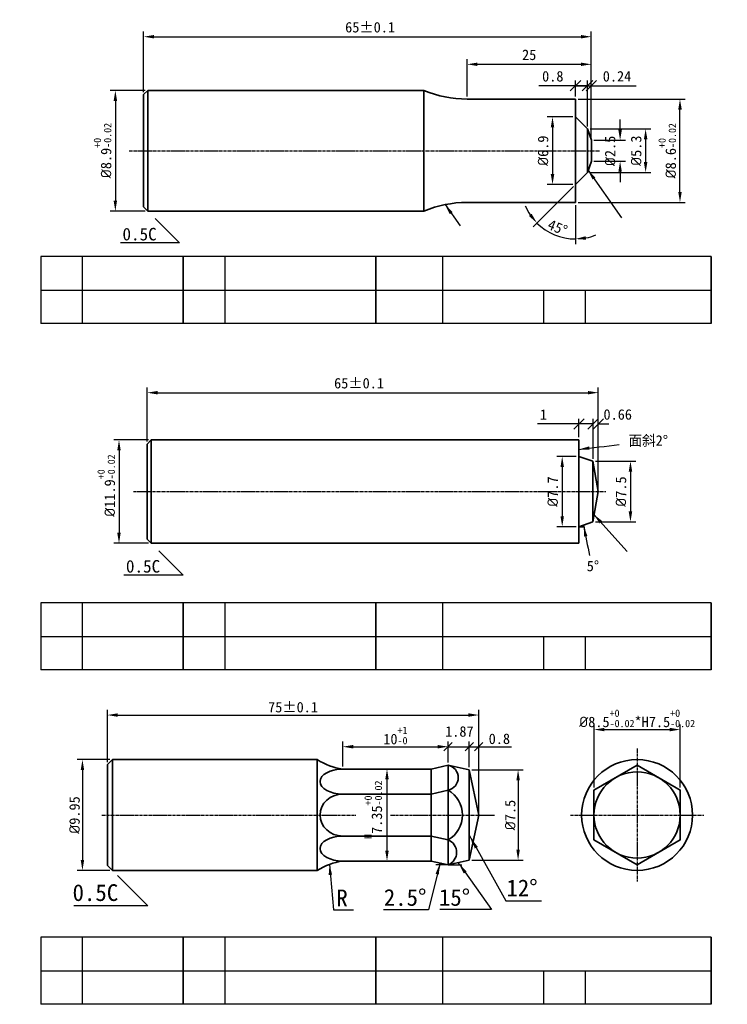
# Model space of a CAD drawing. Header units: millimetres. Extents: x 803 to 2752, y -982 to 289.
# Tile 4 of 22: x 803 to 972, y -611 to -375. Entities that reach past the tile are written whole.
import ezdxf

# ---------------------------------------------------------------- set-up
doc = ezdxf.new("R2010")
doc.units = ezdxf.units.MM
doc.linetypes.add('CENTER2', pattern=[1.125, 0.75, -0.125, 0.125, -0.125])
for name, color, linetype, lineweight in [('Layer1', 7, 'Continuous', 35), ('中心线', 1, 'CENTER2', 25), ('标注线', 3, 'Continuous', 30), ('粗实线', 7, 'Continuous', 35)]:
    doc.layers.add(name, color=color, linetype=linetype, lineweight=lineweight)
doc.dimstyles.new('ISO-25', dxfattribs={"dimtxt": 2.5, "dimasz": 2.5, "dimexe": 1.25, "dimexo": 0.625, "dimtad": 1, "dimdsep": 46, "dimtxsty": 'Standard', "dimcen": 2.5, "dimadec": 0, "dimazin": 0, "dimtfac": 1, "dimtmove": 0, "dimatfit": 3, "dimfxl": 1, "dimarcsym": 0})
doc.dimstyles.new('ISO-25$0', dxfattribs={"dimtxt": 2.5, "dimasz": 2.5, "dimexe": 1.25, "dimexo": 0.625, "dimgap": 1, "dimtad": 1, "dimtoh": 1, "dimtxsty": 'Standard', "dimcen": 2.5, "dimadec": 0, "dimazin": 0, "dimtfac": 1, "dimtofl": 0, "dimtmove": 0, "dimatfit": 3, "dimfxl": 1, "dimarcsym": 0})
doc.dimstyles.new('yang', dxfattribs={"dimtxt": 2.5, "dimasz": 2.5, "dimexe": 1.25, "dimexo": 0.625, "dimtad": 1, "dimdsep": 46, "dimtxsty": 'Standard', "dimcen": 13, "dimadec": 0, "dimazin": 0, "dimtfac": 1, "dimtmove": 0, "dimatfit": 3, "dimfxl": 1.2, "dimarcsym": 0})

# ---------------------------------------------------------------- blocks, each defined once
blk = doc.blocks.new('*D270')
at = {"layer": 'Defpoints', "color": 0, "transparency": 16777216}
for p in [(834.42, -475.76), (826.71, -500.44), (834.42, -500.44)]:
    blk.add_point(p, dxfattribs=at)
at = {"layer": '标注线', "color": 0, "lineweight": -2, "transparency": 16777216}
for p, q in [((833.79, -475.76), (825.46, -475.76)), ((826.71, -478.26), (826.71, -497.94)), ((833.79, -500.44), (825.46, -500.44))]:
    blk.add_line(p, q, dxfattribs=at)
at = {"layer": '标注线', "color": 0, "transparency": 16777216}
for points in [[(826.29, -478.26), (827.12, -478.26), (826.71, -475.76)], [(826.29, -497.94), (827.12, -497.94), (826.71, -500.44)]]:
    blk.add_solid(points, dxfattribs=at)
at = {"layer": '标注线', "color": 0, "transparency": 16777216, "insert": (823.67, -486.67), "char_height": 2.5, "attachment_point": 5, "rotation": 90}
blk.add_mtext('{\\fISOCPEUR|b0|i0|c0|p34;%%C}11.9{\\H0.7x;\\S+0^ -0.02;}', dxfattribs=at)
blk = doc.blocks.new('*D249')
at = {"layer": 'Defpoints', "color": 0, "transparency": 16777216}
for p in [(941.11, -464.48), (833.42, -476.76), (941.11, -488.1)]:
    blk.add_point(p, dxfattribs=at)
at = {"layer": '标注线', "color": 0, "lineweight": -2, "transparency": 16777216}
for p, q in [((833.42, -476.14), (833.42, -463.23)), ((835.92, -464.48), (938.61, -464.48)), ((941.11, -487.48), (941.11, -463.23))]:
    blk.add_line(p, q, dxfattribs=at)
at = {"layer": '标注线', "color": 0, "transparency": 16777216}
for points in [[(835.92, -464.07), (835.92, -464.9), (833.42, -464.48)], [(938.61, -464.07), (938.61, -464.9), (941.11, -464.48)]]:
    blk.add_solid(points, dxfattribs=at)
at = {"layer": '标注线', "color": 0, "transparency": 16777216, "insert": (884, -462.23), "char_height": 2.5, "attachment_point": 5}
blk.add_mtext('65%%P0.1', dxfattribs=at)
blk = doc.blocks.new('*D271')
at = {"layer": 'Defpoints', "color": 0, "transparency": 16777216}
for p in [(939.84, -480.86), (939.84, -495.34), (948.78, -495.34)]:
    blk.add_point(p, dxfattribs=at)
at = {"layer": '标注线', "color": 0, "lineweight": -2, "transparency": 16777216}
for p, q in [((940.46, -480.86), (950.03, -480.86)), ((948.78, -483.36), (948.78, -492.84)), ((940.46, -495.34), (950.03, -495.34))]:
    blk.add_line(p, q, dxfattribs=at)
at = {"layer": '标注线', "color": 0, "transparency": 16777216}
for points in [[(948.36, -483.36), (949.2, -483.36), (948.78, -480.86)], [(948.36, -492.84), (949.2, -492.84), (948.78, -495.34)]]:
    blk.add_solid(points, dxfattribs=at)
at = {"layer": '标注线', "color": 0, "transparency": 16777216, "insert": (946.53, -488.1), "char_height": 2.5, "attachment_point": 5, "rotation": 90}
blk.add_mtext('{\\fISOCPEUR|b0|i0|c0|p34;%%C}7.5', dxfattribs=at)
blk = doc.blocks.new('*D272')
at = {"layer": 'Defpoints', "color": 0, "transparency": 16777216}
for p in [(936.49, -479.72), (932.49, -496.48), (936.49, -496.48)]:
    blk.add_point(p, dxfattribs=at)
at = {"layer": '标注线', "color": 0, "lineweight": -2, "transparency": 16777216}
for p, q in [((935.86, -479.72), (931.24, -479.72)), ((932.49, -482.22), (932.49, -493.98)), ((935.86, -496.48), (931.24, -496.48))]:
    blk.add_line(p, q, dxfattribs=at)
at = {"layer": '标注线', "color": 0, "transparency": 16777216}
for points in [[(932.08, -482.22), (932.91, -482.22), (932.49, -479.72)], [(932.08, -493.98), (932.91, -493.98), (932.49, -496.48)]]:
    blk.add_solid(points, dxfattribs=at)
at = {"layer": '标注线', "color": 0, "transparency": 16777216, "insert": (930.24, -488.1), "char_height": 2.5, "attachment_point": 5, "rotation": 90}
blk.add_mtext('{\\fISOCPEUR|b0|i0|c0|p34;%%C}7.7', dxfattribs=at)
blk = doc.blocks.new('_Oblique')
at = {"color": 0, "linetype": 'ByBlock', "lineweight": -2}
blk.add_line((-0.5, -0.5), (0.5, 0.5), dxfattribs=at)
blk = doc.blocks.new('*D273')
at = {"layer": 'Defpoints', "color": 0, "transparency": 16777216}
for p in [(939.84, -471.95), (939.84, -480.86), (941.11, -488.1)]:
    blk.add_point(p, dxfattribs=at)
at = {"layer": '标注线', "color": 0, "lineweight": -2, "transparency": 16777216}
for p, q in [((939.84, -471.95), (937.34, -471.95)), ((939.84, -480.24), (939.84, -470.7)), ((941.11, -487.48), (941.11, -470.7)), ((941.11, -471.95), (943.61, -471.95))]:
    blk.add_line(p, q, dxfattribs=at)
at = {"layer": '标注线', "color": 0, "lineweight": -2, "transparency": 16777216, "xscale": 2.5, "yscale": 2.5, "zscale": 2.5}
blk.add_blockref('_Oblique', (939.84, -471.95), dxfattribs=at)
at = {"layer": '标注线', "color": 0, "lineweight": -2, "transparency": 16777216, "xscale": 2.5, "yscale": 2.5, "zscale": 2.5, "rotation": 180}
blk.add_blockref('_Oblique', (941.11, -471.95), dxfattribs=at)
at = {"layer": '标注线', "color": 0, "transparency": 16777216, "insert": (945.74, -469.7), "char_height": 2.5, "attachment_point": 5}
blk.add_mtext('0.66', dxfattribs=at)
blk = doc.blocks.new('*D274')
at = {"layer": 'Defpoints', "color": 0, "transparency": 16777216}
for p in [(939.84, -471.95), (936.49, -475.76), (939.84, -480.86)]:
    blk.add_point(p, dxfattribs=at)
at = {"layer": '标注线', "color": 0, "lineweight": -2, "transparency": 16777216}
for p, q in [((936.49, -471.95), (926.59, -471.95)), ((936.49, -475.14), (936.49, -470.7)), ((939.84, -471.95), (936.49, -471.95)), ((939.84, -480.24), (939.84, -470.7))]:
    blk.add_line(p, q, dxfattribs=at)
at = {"layer": '标注线', "color": 0, "lineweight": -2, "transparency": 16777216, "xscale": 2.5, "yscale": 2.5, "zscale": 2.5, "rotation": 180}
blk.add_blockref('_Oblique', (936.49, -471.95), dxfattribs=at)
at = {"layer": '标注线', "color": 0, "lineweight": -2, "transparency": 16777216, "xscale": 2.5, "yscale": 2.5, "zscale": 2.5}
blk.add_blockref('_Oblique', (939.84, -471.95), dxfattribs=at)
at = {"layer": '标注线', "color": 0, "transparency": 16777216, "insert": (928.01, -469.7), "char_height": 2.5, "attachment_point": 5}
blk.add_mtext('1', dxfattribs=at)
blk = doc.blocks.new('*D275')
at = {"layer": 'Defpoints', "color": 0, "transparency": 16777216}
for p in [(910.3, -549.02), (905.26, -553.43), (910.3, -554.56)]:
    blk.add_point(p, dxfattribs=at)
at = {"layer": '标注线', "color": 0, "lineweight": -2, "transparency": 16777216}
for p, q in [((905.26, -552.8), (905.26, -547.77)), ((910.3, -553.94), (910.3, -547.77)), ((905.26, -549.02), (910.3, -549.02))]:
    blk.add_line(p, q, dxfattribs=at)
at = {"layer": '标注线', "color": 0, "lineweight": -2, "transparency": 16777216, "xscale": 2, "yscale": 2, "zscale": 2, "rotation": 180}
blk.add_blockref('_Oblique', (905.26, -549.02), dxfattribs=at)
at = {"layer": '标注线', "color": 0, "lineweight": -2, "transparency": 16777216, "xscale": 2, "yscale": 2, "zscale": 2}
blk.add_blockref('_Oblique', (910.3, -549.02), dxfattribs=at)
at = {"layer": '标注线', "color": 0, "transparency": 16777216, "insert": (907.95, -545.4), "char_height": 2.5, "attachment_point": 5}
blk.add_mtext('1.87', dxfattribs=at)
blk = doc.blocks.new('*D276')
at = {"layer": 'Defpoints', "color": 0, "transparency": 16777216}
for p in [(912.57, -549.02), (910.3, -554.56), (912.57, -565.34)]:
    blk.add_point(p, dxfattribs=at)
at = {"layer": '标注线', "color": 0, "lineweight": -2, "transparency": 16777216}
for p, q in [((910.3, -553.94), (910.3, -547.77)), ((912.57, -564.71), (912.57, -547.77)), ((910.3, -549.02), (912.57, -549.02)), ((912.57, -549.02), (920.41, -549.02))]:
    blk.add_line(p, q, dxfattribs=at)
at = {"layer": '标注线', "color": 0, "lineweight": -2, "transparency": 16777216, "xscale": 2, "yscale": 2, "zscale": 2, "rotation": 180}
blk.add_blockref('_Oblique', (910.3, -549.02), dxfattribs=at)
at = {"layer": '标注线', "color": 0, "lineweight": -2, "transparency": 16777216, "xscale": 2, "yscale": 2, "zscale": 2}
blk.add_blockref('_Oblique', (912.57, -549.02), dxfattribs=at)
at = {"layer": '标注线', "color": 0, "transparency": 16777216, "insert": (917.49, -547.15), "char_height": 2.5, "attachment_point": 5}
blk.add_mtext('0.8', dxfattribs=at)
blk = doc.blocks.new('*D277')
at = {"layer": 'Defpoints', "color": 0, "transparency": 16777216}
for p in [(910.3, -554.56), (910.3, -576.11), (921.96, -576.11)]:
    blk.add_point(p, dxfattribs=at)
at = {"layer": '标注线', "color": 0, "lineweight": -2, "transparency": 16777216}
for p, q in [((910.93, -554.56), (923.21, -554.56)), ((921.96, -557.06), (921.96, -573.61)), ((910.93, -576.11), (923.21, -576.11))]:
    blk.add_line(p, q, dxfattribs=at)
at = {"layer": '标注线', "color": 0, "transparency": 16777216}
for points in [[(921.55, -557.06), (922.38, -557.06), (921.96, -554.56)], [(921.55, -573.61), (922.38, -573.61), (921.96, -576.11)]]:
    blk.add_solid(points, dxfattribs=at)
at = {"layer": '标注线', "color": 0, "transparency": 16777216, "insert": (920.09, -565.34), "char_height": 2.5, "attachment_point": 5, "rotation": 90}
blk.add_mtext('{\\fISOCPEUR|b0|i0|c0|p34;%%C}7.5', dxfattribs=at)
blk = doc.blocks.new('*D278')
at = {"layer": 'Defpoints', "color": 0, "transparency": 16777216}
for p in [(893.79, -554.35), (890.67, -576.32), (893.79, -576.32)]:
    blk.add_point(p, dxfattribs=at)
at = {"layer": '标注线', "color": 0, "lineweight": -2, "transparency": 16777216}
for p, q in [((893.17, -554.35), (889.42, -554.35)), ((890.67, -556.85), (890.67, -573.82)), ((893.17, -576.32), (889.42, -576.32))]:
    blk.add_line(p, q, dxfattribs=at)
at = {"layer": '标注线', "color": 0, "transparency": 16777216}
for points in [[(890.25, -556.85), (891.09, -556.85), (890.67, -554.35)], [(890.25, -573.82), (891.09, -573.82), (890.67, -576.32)]]:
    blk.add_solid(points, dxfattribs=at)
at = {"layer": '标注线', "color": 0, "transparency": 16777216, "insert": (887.41, -564.07), "char_height": 2.5, "attachment_point": 5, "rotation": 90}
blk.add_mtext('{\\H0.7x;\\SH^ ;}7.35{\\H0.7x;\\S+0^ -0.02;}', dxfattribs=at)
blk = doc.blocks.new('*D279')
at = {"layer": 'Defpoints', "color": 0, "transparency": 16777216}
for p in [(825.13, -552.1), (817.98, -578.57), (825.13, -578.57)]:
    blk.add_point(p, dxfattribs=at)
at = {"layer": '标注线', "color": 0, "lineweight": -2, "transparency": 16777216}
for p, q in [((824.5, -552.1), (816.73, -552.1)), ((817.98, -554.6), (817.98, -576.07)), ((824.5, -578.57), (816.73, -578.57))]:
    blk.add_line(p, q, dxfattribs=at)
at = {"layer": '标注线', "color": 0, "transparency": 16777216}
for points in [[(817.57, -554.6), (818.4, -554.6), (817.98, -552.1)], [(817.57, -576.07), (818.4, -576.07), (817.98, -578.57)]]:
    blk.add_solid(points, dxfattribs=at)
at = {"layer": '标注线', "color": 0, "transparency": 16777216, "insert": (816.11, -565.34), "char_height": 2.5, "attachment_point": 5, "rotation": 90}
blk.add_mtext('{\\fISOCPEUR|b0|i0|c0|p34;%%C}9.95', dxfattribs=at)
blk = doc.blocks.new('*D280')
at = {"layer": 'Defpoints', "color": 0, "transparency": 16777216}
for p in [(905.26, -549.02), (880.1, -554.35), (905.26, -553.43)]:
    blk.add_point(p, dxfattribs=at)
at = {"layer": '标注线', "color": 0, "lineweight": -2, "transparency": 16777216}
for p, q in [((880.1, -553.73), (880.1, -547.77)), ((905.26, -552.8), (905.26, -547.77)), ((882.6, -549.02), (902.76, -549.02))]:
    blk.add_line(p, q, dxfattribs=at)
at = {"layer": '标注线', "color": 0, "transparency": 16777216}
for points in [[(882.6, -548.61), (882.6, -549.44), (880.1, -549.02)], [(902.76, -548.61), (902.76, -549.44), (905.26, -549.02)]]:
    blk.add_solid(points, dxfattribs=at)
at = {"layer": '标注线', "color": 0, "transparency": 16777216, "insert": (892.68, -546.36), "char_height": 2.5, "attachment_point": 5}
blk.add_mtext('10{\\H0.7x;\\S+1^ -0;}', dxfattribs=at)
blk = doc.blocks.new('*D281')
at = {"layer": 'Defpoints', "color": 0, "transparency": 16777216}
for p in [(912.57, -541.46), (823.93, -553.3), (912.57, -565.34)]:
    blk.add_point(p, dxfattribs=at)
at = {"layer": '标注线', "color": 0, "lineweight": -2, "transparency": 16777216}
for p, q in [((823.93, -552.68), (823.93, -540.21)), ((912.57, -564.71), (912.57, -540.21)), ((826.43, -541.46), (910.07, -541.46))]:
    blk.add_line(p, q, dxfattribs=at)
at = {"layer": '标注线', "color": 0, "transparency": 16777216}
for points in [[(826.43, -541.04), (826.43, -541.88), (823.93, -541.46)], [(910.07, -541.04), (910.07, -541.88), (912.57, -541.46)]]:
    blk.add_solid(points, dxfattribs=at)
at = {"layer": '标注线', "color": 0, "transparency": 16777216, "insert": (868.25, -539.59), "char_height": 2.5, "attachment_point": 5}
blk.add_mtext('75%%P0.1', dxfattribs=at)
blk = doc.blocks.new('*D282')
at = {"layer": 'Defpoints', "color": 0, "transparency": 16777216}
for p in [(960.65, -544.93), (940.08, -559.4), (960.65, -559.4)]:
    blk.add_point(p, dxfattribs=at)
at = {"layer": '标注线', "color": 0, "lineweight": -2, "transparency": 16777216}
for p, q in [((940.08, -558.77), (940.08, -543.68)), ((942.58, -544.93), (958.15, -544.93)), ((960.65, -558.77), (960.65, -543.68))]:
    blk.add_line(p, q, dxfattribs=at)
at = {"layer": '标注线', "color": 0, "transparency": 16777216}
for points in [[(942.58, -544.52), (942.58, -545.35), (940.08, -544.93)], [(958.15, -544.52), (958.15, -545.35), (960.65, -544.93)]]:
    blk.add_solid(points, dxfattribs=at)
at = {"layer": '标注线', "color": 0, "transparency": 16777216, "insert": (950.37, -542.27), "char_height": 2.5, "attachment_point": 5}
blk.add_mtext('{\\fISOCPEUR|b0|i0|c0|p34;%%C}8.5{\\H0.7x;\\S+0^ -0.02;\\H1.4286x;*H7.5\\H0.7x;\\S+0^ -0.02;}', dxfattribs=at)
blk = doc.blocks.new('*D301')
at = {"layer": 'Defpoints', "color": 0, "transparency": 16777216}
for p in [(833.58, -392.31), (825.84, -421.12), (833.58, -421.12)]:
    blk.add_point(p, dxfattribs=at)
at = {"layer": '标注线', "color": 0, "lineweight": -2, "transparency": 16777216}
for p, q in [((832.96, -392.31), (824.59, -392.31)), ((825.84, -394.81), (825.84, -418.62)), ((832.96, -421.12), (824.59, -421.12))]:
    blk.add_line(p, q, dxfattribs=at)
at = {"layer": '标注线', "color": 0, "transparency": 16777216}
for points in [[(825.42, -394.81), (826.25, -394.81), (825.84, -392.31)], [(825.42, -418.62), (826.25, -418.62), (825.84, -421.12)]]:
    blk.add_solid(points, dxfattribs=at)
at = {"layer": '标注线', "color": 0, "transparency": 16777216, "insert": (822.79, -406.67), "char_height": 2.5, "attachment_point": 5, "rotation": 90}
blk.add_mtext('{\\fISOCPEUR|b0|i0|c0|p34;%%C}8.9{\\H0.7x;\\S+0^ -0.02;}', dxfattribs=at)
blk = doc.blocks.new('*D253')
at = {"layer": 'Defpoints', "color": 0, "transparency": 16777216}
for p in [(939.44, -379.48), (832.58, -393.31), (939.44, -404.21)]:
    blk.add_point(p, dxfattribs=at)
at = {"layer": '标注线', "color": 0, "lineweight": -2, "transparency": 16777216}
for p, q in [((832.58, -392.69), (832.58, -378.23)), ((939.44, -403.59), (939.44, -378.23)), ((835.08, -379.48), (936.94, -379.48))]:
    blk.add_line(p, q, dxfattribs=at)
at = {"layer": '标注线', "color": 0, "transparency": 16777216}
for points in [[(835.08, -379.06), (835.08, -379.9), (832.58, -379.48)], [(936.94, -379.06), (936.94, -379.9), (939.44, -379.48)]]:
    blk.add_solid(points, dxfattribs=at)
at = {"layer": '标注线', "color": 0, "transparency": 16777216, "insert": (886.64, -377.23), "char_height": 2.5, "attachment_point": 5}
blk.add_mtext('65%%P0.1', dxfattribs=at)
blk = doc.blocks.new('*D254')
at = {"layer": 'Defpoints', "color": 0, "transparency": 16777216}
for p in [(935.65, -394.38), (960.6, -394.38), (935.65, -419.05)]:
    blk.add_point(p, dxfattribs=at)
at = {"layer": '标注线', "color": 0, "lineweight": -2, "transparency": 16777216}
for p, q in [((936.28, -394.38), (961.85, -394.38)), ((960.6, -416.55), (960.6, -396.88)), ((936.28, -419.05), (961.85, -419.05))]:
    blk.add_line(p, q, dxfattribs=at)
at = {"layer": '标注线', "color": 0, "transparency": 16777216}
for points in [[(960.19, -396.88), (961.02, -396.88), (960.6, -394.38)], [(960.19, -416.55), (961.02, -416.55), (960.6, -419.05)]]:
    blk.add_solid(points, dxfattribs=at)
at = {"layer": '标注线', "color": 0, "transparency": 16777216, "insert": (957.56, -406.71), "char_height": 2.5, "attachment_point": 5, "rotation": 90}
blk.add_mtext('{\\fISOCPEUR|b0|i0|c0|p34;%%C}8.6{\\H0.7x;\\S+0^ -0.02;}', dxfattribs=at)
blk = doc.blocks.new('*D302')
at = {"layer": 'Defpoints', "color": 0, "transparency": 16777216}
for p in [(939.44, -386.07), (909.77, -394.38), (939.44, -404.21)]:
    blk.add_point(p, dxfattribs=at)
at = {"layer": '标注线', "color": 0, "lineweight": -2, "transparency": 16777216}
for p, q in [((909.77, -393.75), (909.77, -384.82)), ((939.44, -403.59), (939.44, -384.82)), ((912.27, -386.07), (936.94, -386.07))]:
    blk.add_line(p, q, dxfattribs=at)
at = {"layer": '标注线', "color": 0, "transparency": 16777216}
for points in [[(912.27, -385.65), (912.27, -386.48), (909.77, -386.07)], [(936.94, -385.65), (936.94, -386.48), (939.44, -386.07)]]:
    blk.add_solid(points, dxfattribs=at)
at = {"layer": '标注线', "color": 0, "lineweight": -3, "transparency": 16777216, "insert": (924.61, -383.82), "char_height": 2.5, "attachment_point": 5}
blk.add_mtext('25', dxfattribs=at)
blk = doc.blocks.new('*D303')
at = {"layer": 'Defpoints', "color": 0, "transparency": 16777216}
for p in [(939.44, -404.21), (939.44, -409.22), (946.31, -409.22)]:
    blk.add_point(p, dxfattribs=at)
at = {"layer": '标注线', "color": 0, "lineweight": -2, "transparency": 16777216}
for p, q in [((946.31, -401.71), (946.31, -399.21)), ((940.07, -404.21), (947.56, -404.21)), ((940.07, -409.22), (947.56, -409.22)), ((946.31, -411.72), (946.31, -414.22))]:
    blk.add_line(p, q, dxfattribs=at)
at = {"layer": '标注线', "color": 0, "transparency": 16777216}
for points in [[(945.89, -401.71), (946.73, -401.71), (946.31, -404.21)], [(945.89, -411.72), (946.73, -411.72), (946.31, -409.22)]]:
    blk.add_solid(points, dxfattribs=at)
at = {"layer": '标注线', "color": 0, "transparency": 16777216, "insert": (943.94, -406.76), "char_height": 2.5, "attachment_point": 5, "rotation": 90}
blk.add_mtext('{\\fISOCPEUR|b0|i0|c0|p34;%%C}2.5', dxfattribs=at)
blk = doc.blocks.new('*D304')
at = {"layer": 'Defpoints', "color": 0, "transparency": 16777216}
for p in [(938.53, -401.51), (938.53, -411.92), (952.4, -411.92)]:
    blk.add_point(p, dxfattribs=at)
at = {"layer": '标注线', "color": 0, "lineweight": -2, "transparency": 16777216}
for p, q in [((939.16, -401.51), (953.65, -401.51)), ((952.4, -404.01), (952.4, -409.42)), ((939.16, -411.92), (953.65, -411.92))]:
    blk.add_line(p, q, dxfattribs=at)
at = {"layer": '标注线', "color": 0, "transparency": 16777216}
for points in [[(951.98, -404.01), (952.82, -404.01), (952.4, -401.51)], [(951.98, -409.42), (952.82, -409.42), (952.4, -411.92)]]:
    blk.add_solid(points, dxfattribs=at)
at = {"layer": '标注线', "color": 0, "transparency": 16777216, "insert": (950.15, -406.71), "char_height": 2.5, "attachment_point": 5, "rotation": 90}
blk.add_mtext('{\\fISOCPEUR|b0|i0|c0|p34;%%C}5.3', dxfattribs=at)
blk = doc.blocks.new('*D305')
at = {"layer": 'Defpoints', "color": 0, "transparency": 16777216}
for p in [(935.65, -398.64), (930.18, -414.79), (935.65, -414.79)]:
    blk.add_point(p, dxfattribs=at)
at = {"layer": '标注线', "color": 0, "lineweight": -2, "transparency": 16777216}
for p, q in [((935.03, -398.64), (928.93, -398.64)), ((930.18, -401.14), (930.18, -412.29)), ((935.03, -414.79), (928.93, -414.79))]:
    blk.add_line(p, q, dxfattribs=at)
at = {"layer": '标注线', "color": 0, "transparency": 16777216}
for points in [[(929.76, -401.14), (930.59, -401.14), (930.18, -398.64)], [(929.76, -412.29), (930.59, -412.29), (930.18, -414.79)]]:
    blk.add_solid(points, dxfattribs=at)
at = {"layer": '标注线', "color": 0, "transparency": 16777216, "insert": (927.93, -406.71), "char_height": 2.5, "attachment_point": 5, "rotation": 90}
blk.add_mtext('{\\fISOCPEUR|b0|i0|c0|p34;%%C}6.9', dxfattribs=at)
blk = doc.blocks.new('*D306')
at = {"layer": 'Defpoints', "color": 0, "transparency": 16777216}
for p in [(938.53, -391.19), (938.53, -401.51), (939.44, -404.21)]:
    blk.add_point(p, dxfattribs=at)
at = {"layer": '标注线', "color": 0, "lineweight": -2, "transparency": 16777216}
for p, q in [((938.53, -400.89), (938.53, -389.94)), ((939.44, -403.59), (939.44, -389.94)), ((938.53, -391.19), (926.95, -391.19)), ((939.44, -391.19), (941.94, -391.19))]:
    blk.add_line(p, q, dxfattribs=at)
at = {"layer": '标注线', "color": 0, "lineweight": -2, "transparency": 16777216, "xscale": 2.5, "yscale": 2.5, "zscale": 2.5}
blk.add_blockref('_Oblique', (938.53, -391.19), dxfattribs=at)
at = {"layer": '标注线', "color": 0, "lineweight": -2, "transparency": 16777216, "xscale": 2.5, "yscale": 2.5, "zscale": 2.5, "rotation": 180}
blk.add_blockref('_Oblique', (939.44, -391.19), dxfattribs=at)
at = {"layer": '标注线', "color": 0, "transparency": 16777216, "insert": (930.24, -388.94), "char_height": 2.5, "attachment_point": 5}
blk.add_mtext('0.8 ', dxfattribs=at)
blk = doc.blocks.new('*D307')
at = {"layer": 'Defpoints', "color": 0, "transparency": 16777216}
for p in [(938.53, -391.19), (935.65, -394.38), (938.53, -401.51)]:
    blk.add_point(p, dxfattribs=at)
at = {"layer": '标注线', "color": 0, "lineweight": -2, "transparency": 16777216}
for p, q in [((935.65, -393.75), (935.65, -389.94)), ((938.53, -400.89), (938.53, -389.94)), ((935.65, -391.19), (938.53, -391.19)), ((938.53, -391.19), (950.12, -391.19))]:
    blk.add_line(p, q, dxfattribs=at)
at = {"layer": '标注线', "color": 0, "lineweight": -2, "transparency": 16777216, "xscale": 2.5, "yscale": 2.5, "zscale": 2.5, "rotation": 180}
blk.add_blockref('_Oblique', (935.65, -391.19), dxfattribs=at)
at = {"layer": '标注线', "color": 0, "lineweight": -2, "transparency": 16777216, "xscale": 2.5, "yscale": 2.5, "zscale": 2.5}
blk.add_blockref('_Oblique', (938.53, -391.19), dxfattribs=at)
at = {"layer": '标注线', "color": 0, "transparency": 16777216, "insert": (945.57, -388.94), "char_height": 2.5, "attachment_point": 5}
blk.add_mtext('0.24', dxfattribs=at)
blk = doc.blocks.new('*D308')
at = {"layer": 'Defpoints', "color": 0, "transparency": 16777216}
for p in [(935.65, -400.09), (938.53, -411.92), (935.65, -414.79), (935.65, -419.05), (929.15, -426.03)]:
    blk.add_point(p, dxfattribs=at)
at = {"layer": '标注线', "color": 0, "lineweight": -2, "transparency": 16777216}
for p, q in [((935.21, -415.23), (925.57, -424.84)), ((935.65, -419.68), (935.65, -429.03))]:
    blk.add_line(p, q, dxfattribs=at)
for start, end in [(202.8361, 213.8805), (224.9248, 270), (281.0444, 292.0887)]:
    blk.add_arc((935.65, -414.79), 12.99, start, end, dxfattribs=at)
at = {"layer": '标注线', "color": 0, "transparency": 16777216}
for points in [[(925.19, -421.76), (924.55, -422.29), (926.46, -423.96)], [(938.18, -427.95), (938.1, -427.12), (935.65, -427.78)]]:
    blk.add_solid(points, dxfattribs=at)
at = {"layer": '标注线', "color": 0, "transparency": 16777216, "insert": (931.39, -425.05), "char_height": 2.5, "attachment_point": 5, "rotation": 337.4624}
blk.add_mtext('45%%D', dxfattribs=at)

msp = doc.modelspace()

# ---------------------------------------------------------------- linework, layer by layer
for p, q in [((968.0367, -431.9665), (808.0367, -431.9665)), ((808.0367, -431.9665), (808.0367, -447.9665)), ((818.0367, -447.9665), (818.0367, -431.9665)), ((842.0367, -431.9665), (842.0367, -447.9665)), ((842.0367, -447.9665), (842.0367, -431.9665)), ((852.0367, -447.9665), (852.0367, -431.9665)), ((888.0367, -431.9665), (888.0367, -447.9665)), ((888.0367, -447.9665), (888.0367, -431.9665)), ((904.0367, -447.9665), (904.0367, -431.9665)), ((968.0367, -447.9665), (968.0367, -431.9665)), ((968.0367, -431.9665), (968.0367, -447.9665)), ((808.0367, -439.9665), (968.0367, -439.9665)), ((928.0367, -439.9665), (928.0367, -447.9665)), ((938.0367, -447.9665), (938.0367, -439.9665)), ((968.0367, -447.9665), (808.0367, -447.9665)), ((968.0367, -514.6836), (808.0367, -514.6836)), ((808.0367, -514.6836), (808.0367, -530.6836)), ((818.0367, -530.6836), (818.0367, -514.6836)), ((842.0367, -530.6836), (842.0367, -514.6836)), ((842.0367, -514.6836), (842.0367, -530.6836)), ((852.0367, -530.6836), (852.0367, -514.6836)), ((888.0367, -514.6836), (888.0367, -530.6836)), ((888.0367, -530.6836), (888.0367, -514.6836)), ((904.0367, -530.6836), (904.0367, -514.6836)), ((968.0367, -530.6836), (968.0367, -514.6836)), ((968.0367, -514.6836), (968.0367, -530.6836)), ((808.0367, -522.6836), (968.0367, -522.6836)), ((928.0367, -522.6836), (928.0367, -530.6836)), ((938.0367, -530.6836), (938.0367, -522.6836)), ((968.0367, -530.6836), (808.0367, -530.6836)), ((968.0367, -594.5356), (808.0367, -594.5356)), ((808.0367, -594.5356), (808.0367, -610.5356)), ((818.0367, -610.5356), (818.0367, -594.5356)), ((842.0367, -594.5356), (842.0367, -610.5356)), ((842.0367, -610.5356), (842.0367, -594.5356)), ((852.0367, -610.5356), (852.0367, -594.5356)), ((888.0367, -610.5356), (888.0367, -594.5356)), ((888.0367, -594.5356), (888.0367, -610.5356)), ((904.0367, -610.5356), (904.0367, -594.5356)), ((968.0367, -610.5356), (968.0367, -594.5356)), ((968.0367, -594.5356), (968.0367, -610.5356)), ((808.0367, -602.5356), (968.0367, -602.5356)), ((928.0367, -602.5356), (928.0367, -610.5356)), ((938.0367, -610.5356), (938.0367, -602.5356)), ((968.0367, -610.5356), (808.0367, -610.5356))]:
    msp.add_line(p, q)
at = {"layer": 'Layer1'}
for p, q in [((825.1294, -552.1031), (823.9294, -553.3031)), ((825.1294, -552.1031), (874.0415, -552.1031)), ((825.1294, -552.1031), (825.1294, -565.3354)), ((874.0415, -552.1031), (874.0415, -565.3354)), ((823.9294, -565.3354), (823.9294, -553.3031)), ((880.0965, -554.3524), (901.2432, -554.3524)), ((901.2432, -554.3524), (905.256, -553.4267)), ((901.2432, -554.3524), (901.2432, -565.3354)), ((905.256, -553.4267), (905.256, -565.3354)), ((905.256, -553.4267), (910.3009, -554.5633)), ((910.3009, -554.5633), (910.3009, -565.3354)), ((910.3009, -554.5633), (912.5719, -565.3354)), ((901.2432, -560.3214), (905.256, -559.3811)), ((901.2432, -560.3214), (880.0965, -560.3214)), ((823.9294, -565.3354), (823.9294, -577.3678)), ((825.1294, -578.5678), (825.1294, -565.3354)), ((874.0415, -578.5678), (874.0415, -565.3354)), ((901.2432, -576.3185), (901.2432, -565.3354)), ((905.256, -577.2442), (905.256, -565.3354)), ((910.3009, -576.1076), (912.5719, -565.3354)), ((910.3009, -576.1076), (910.3009, -565.3354)), ((901.2432, -570.3495), (880.0965, -570.3495)), ((901.2432, -570.3495), (905.256, -571.2898)), ((825.1294, -578.5678), (823.9294, -577.3678)), ((880.0965, -576.3185), (901.2432, -576.3185)), ((901.2432, -576.3185), (905.256, -577.2442)), ((905.256, -577.2442), (910.3009, -576.1076)), ((825.1294, -578.5678), (874.0415, -578.5678))]:
    msp.add_line(p, q, dxfattribs=at)
msp.add_lwpolyline([(950.3662, -553.455), (940.0775, -559.3952), (940.0775, -571.2757), (950.3662, -577.2159), (960.655, -571.2757), (960.655, -559.3952)], close=True, dxfattribs=at)
for radius in [13.2324, 10.2888]:
    msp.add_circle((950.3662, -565.3354), radius, dxfattribs=at)
for centre, radius, start, end in [((882.2598, -539.2542), 15.2524, 237.39664, 261.846032), ((904.6513, -556.4039), 3.038, 281.481398, 78.518602), ((901.8145, -565.3354), 6.8774, 300.027198, 59.972802), ((904.1108, -574.267), 3.1899, 291.0408, 68.9592), ((882.2598, -591.4167), 15.2524, 98.153968, 122.60336)]:
    msp.add_arc(centre, radius, start, end, dxfattribs=at)
for centre, ratio in [((880.0965, -557.3369), 0.55467017), ((880.0965, -565.3354), 0.93186722)]:
    msp.add_ellipse(centre, major_axis=(-5.3807, 0), ratio=ratio, start_param=4.71238898, end_param=7.85398163, dxfattribs=at)
at = {"layer": 'Layer1', "extrusion": (0, 0, -1)}
msp.add_ellipse((880.0965, -573.334), major_axis=(-5.3807, 0), ratio=0.55467017, start_param=4.71238898, end_param=7.85398163, dxfattribs=at)
at = {"layer": '中心线', "linetype": 'CENTER2'}
for p, q in [((829.1263, -406.7144), (941.4581, -406.7144)), ((830.1677, -488.1018), (942.9227, -488.1018)), ((950.3662, -549.486), (950.3662, -581.1849)), ((822.5776, -565.3354), (883.3183, -565.3354)), ((891.5444, -565.3354), (916.4236, -565.3354)), ((934.4574, -565.3354), (966.275, -565.3354))]:
    msp.add_line(p, q, dxfattribs=at)
at = {"layer": '标注线'}
for p, q in [((935.6548, -414.8303), (935.6548, -414.788)), ((835.3539, -422.8888), (841.1791, -428.714)), ((841.1791, -428.714), (827.0348, -428.714)), ((936.489, -496.484), (937.7493, -496.484)), ((836.1881, -502.2131), (842.0132, -508.0382)), ((842.0132, -508.0382), (827.8689, -508.0382)), ((905.256, -577.2442), (902.2952, -577.2442)), ((905.256, -577.2442), (908.5665, -577.2442)), ((826.3542, -579.7926), (833.5539, -586.9922)), ((833.5539, -586.9922), (815.927, -586.9922))]:
    msp.add_line(p, q, dxfattribs=at)
for centre, radius, start, end in [((938.1163, -411.5014), 0.5563, 359.819314, 41.462428), ((939.5664, -493.8851), 0.5855, 3.557249, 62.301204), ((936.8057, -495.9598), 0.8972, 324.253433, 352.811413), ((896.4263, -577.2221), 15.657, 19.619509, 27.605372), ((904.8985, -579.6925), 3.1244, 114.89182, 128.407367), ((907.3555, -577.248), 0.5745, 0.373483, 66.746996)]:
    msp.add_arc(centre, radius, start, end, dxfattribs=at)
at = {"layer": '粗实线'}
for p, q in [((833.5813, -392.3127), (832.5813, -393.3127)), ((833.5813, -392.3127), (899.5011, -392.3127)), ((833.5813, -392.3127), (833.5813, -406.7144)), ((899.5011, -392.3127), (899.5011, -421.1162)), ((832.5813, -406.7144), (832.5813, -393.3127)), ((909.7728, -394.3758), (935.6548, -394.3758)), ((935.6548, -394.3758), (935.6548, -406.7144)), ((935.6548, -398.6409), (938.5331, -401.5117)), ((935.6548, -419.053), (935.6548, -400.0912)), ((938.5331, -401.5117), (939.4421, -404.2112)), ((938.5331, -401.5117), (938.5331, -411.9172)), ((939.4421, -409.2177), (939.4421, -404.2112)), ((832.5813, -406.7144), (832.5813, -420.1162)), ((833.5813, -421.1162), (833.5813, -406.7144)), ((938.5331, -411.9172), (939.4421, -409.2177)), ((935.6548, -414.788), (938.5331, -411.9172)), ((833.5813, -421.1162), (832.5813, -420.1162)), ((909.7728, -419.053), (935.6548, -419.053)), ((833.5813, -421.1162), (899.5011, -421.1162)), ((834.4155, -475.7632), (833.4155, -476.7632)), ((833.4155, -488.1018), (833.4155, -476.7632)), ((834.4155, -475.7632), (834.4155, -488.1018)), ((834.4155, -475.7632), (936.489, -475.7632)), ((936.489, -475.7632), (936.489, -488.1018)), ((939.8386, -480.8628), (936.489, -479.7197)), ((941.1107, -488.1018), (939.8386, -480.8628)), ((939.8386, -480.8628), (939.8386, -495.3408)), ((833.4155, -488.1018), (833.4155, -499.4404)), ((834.4155, -500.4404), (834.4155, -488.1018)), ((936.489, -500.4404), (936.489, -488.1018)), ((941.1107, -488.1018), (939.8386, -495.3408)), ((939.8386, -495.3408), (936.489, -496.484)), ((834.4155, -500.4404), (833.4155, -499.4404)), ((834.4155, -500.4404), (936.489, -500.4404))]:
    msp.add_line(p, q, dxfattribs=at)
for centre, start, end in [((909.7728, -367.7748), 247.285583, 270), ((909.7728, -445.6541), 90, 112.714417)]:
    msp.add_arc(centre, 26.6011, start, end, dxfattribs=at)

# ---------------------------------------------------------------- texts
at = {"layer": '标注线'}
for s, height, p in [('0.5C', 3, (827.533, -428.1233)), ('0.5C', 3, (828.3672, -507.4475)), ('12%%D', 4, (919.1759, -584.7302)), ('0.5C', 4, (815.6246, -585.8634)), ('2.5%%D', 4, (889.909, -587.0159)), ('R', 4, (878.5866, -587.1258))]:
    msp.add_text(s, height=height, dxfattribs=at).set_placement(p)
msp.add_text('15%%D', height=4, rotation=0.026033, dxfattribs=at).set_placement((903.0621, -587.0134))
at = {"layer": '标注线', "char_height": 2.5, "attachment_point": 1}
for s, width, insert in [('面斜2%%D', 15.275011, (948.2984, -474.6513)), ('5%%D', 5.975275, (938.3462, -504.6146))]:
    msp.add_mtext_dynamic_manual_height_columns(s, width=width, gutter_width=12.5, heights=[0], dxfattribs=dict(at, insert=insert))

# ---------------------------------------------------------------- dimensions: what is measured, and where the dimension line sits
at = {"layer": '标注线'}
for base, p1, p2, picture, middle in [((939.4421, -379.4803), (832.5813, -393.3127), (939.4421, -404.2112), '*D253', (886.6368, -379.4803)), ((941.1107, -464.4842), (833.4155, -476.7632), (941.1107, -488.1018), '*D249', (884.0048, -464.4842))]:
    dim = msp.add_linear_dim(base=base, p1=p1, p2=p2, text='65%%P0.1', dimstyle='ISO-25$0', dxfattribs=at)
    dim.commit()
    dim.dimension.update_dxf_attribs({"geometry": picture, "text_midpoint": middle, "dimtype": 160})
at = {"layer": '标注线', "lineweight": -3}
dim = msp.add_linear_dim(base=(939.4421, -386.0666), p1=(909.7728, -394.3758), p2=(939.4421, -404.2112), text='25', dimstyle='ISO-25$0', override={"dimcen": 17}, dxfattribs=at)
dim.commit()
dim.dimension.update_dxf_attribs({"geometry": '*D302', "text_midpoint": (924.6075, -383.8166)})
at = {"layer": '标注线'}
for base, p1, p2, text, dimstyle, override, picture, middle in [((938.5331, -391.1871), (939.4421, -404.2112), (938.5331, -401.5117), '0.8 ', 'ISO-25$0', {"dimblk1": 'Oblique', "dimblk2": 'Oblique', "dimsah": 1}, '*D306', (930.2415, -388.9371)), ((938.5331, -391.1871), (935.6548, -394.3758), (938.5331, -401.5117), '0.24', 'ISO-25$0', {"dimblk1": 'Oblique', "dimblk2": 'Oblique', "dimsah": 1}, '*D307', (945.5748, -388.9371)), ((912.5719, -549.0248), (910.3009, -554.5633), (912.5719, -565.3354), '0.8', 'ISO-25', {"dimasz": 2, "dimblk1": 'Oblique', "dimblk2": 'Oblique', "dimsah": 1}, '*D276', (917.4886, -547.1498))]:
    dim = msp.add_linear_dim(base=base, p1=p1, p2=p2, text=text, dimstyle=dimstyle, override=override, dxfattribs=at)
    dim.commit()
    dim.dimension.update_dxf_attribs({"geometry": picture, "text_midpoint": middle})
for base, p1, p2, text, picture, middle in [((825.8365, -421.1162), (833.5813, -392.3127), (833.5813, -421.1162), '{\\fISOCPEUR|b0|i0|c0|p34;%%C}8.9{\\H0.7x;\\S+0^ -0.02;}', '*D301', (825.8365, -406.6726)), ((826.7077, -500.4404), (834.4155, -475.7632), (834.4155, -500.4404), '{\\fISOCPEUR|b0|i0|c0|p34;%%C}11.9{\\H0.7x;\\S+0^ -0.02;}', '*D270', (826.7077, -486.6708))]:
    dim = msp.add_linear_dim(base=base, p1=p1, p2=p2, angle=90, text=text, dimstyle='ISO-25$0', dxfattribs=at)
    dim.commit()
    dim.dimension.update_dxf_attribs({"geometry": picture, "text_midpoint": middle, "dimtype": 160})
dim = msp.add_linear_dim(base=(960.6048, -394.3758), p1=(935.6548, -419.053), p2=(935.6548, -394.3758), angle=90, text='{\\fISOCPEUR|b0|i0|c0|p34;%%C}8.6{\\H0.7x;\\S+0^ -0.02;}', dimstyle='ISO-25$0', override={"dimcen": 15}, dxfattribs=at)
dim.commit()
dim.dimension.update_dxf_attribs({"geometry": '*D254', "text_midpoint": (957.5631, -406.7144)})
for base, p1, p2, text, dimstyle, picture, middle in [((930.1774, -414.788), (935.6548, -398.6409), (935.6548, -414.788), '{\\fISOCPEUR|b0|i0|c0|p34;%%C}6.9', 'ISO-25$0', '*D305', (927.9274, -406.7144)), ((952.4003, -411.9172), (938.5331, -401.5117), (938.5331, -411.9172), '{\\fISOCPEUR|b0|i0|c0|p34;%%C}5.3', 'ISO-25$0', '*D304', (950.1503, -406.7144)), ((932.4925, -496.484), (936.489, -479.7197), (936.489, -496.484), '{\\fISOCPEUR|b0|i0|c0|p34;%%C}7.7', 'ISO-25$0', '*D272', (930.2425, -488.1018)), ((948.7806, -495.3408), (939.8386, -480.8628), (939.8386, -495.3408), '{\\fISOCPEUR|b0|i0|c0|p34;%%C}7.5', 'ISO-25$0', '*D271', (946.5306, -488.1018)), ((817.9846, -578.5678), (825.1294, -552.1031), (825.1294, -578.5678), '{\\fISOCPEUR|b0|i0|c0|p34;%%C}9.95', 'ISO-25', '*D279', (816.1096, -565.3354)), ((921.9622, -576.1076), (910.3009, -554.5633), (910.3009, -576.1076), '{\\fISOCPEUR|b0|i0|c0|p34;%%C}7.5', 'ISO-25', '*D277', (920.0872, -565.3354))]:
    dim = msp.add_linear_dim(base=base, p1=p1, p2=p2, angle=90, text=text, dimstyle=dimstyle, dxfattribs=at)
    dim.commit()
    dim.dimension.update_dxf_attribs({"geometry": picture, "text_midpoint": middle})
for base, p1, p2, text, dimstyle, picture, middle in [((946.3114, -409.2177), (939.4421, -404.2112), (939.4421, -409.2177), '{\\fISOCPEUR|b0|i0|c0|p34;%%C}2.5', 'ISO-25$0', '*D303', (946.1908, -406.7606)), ((890.6699, -576.3185), (893.7934, -554.3524), (893.7934, -576.3185), '{\\H0.7x;\\SH^ ;}7.35{\\H0.7x;\\S+0^ -0.02;}', 'ISO-25', '*D278', (890.0754, -564.0703))]:
    dim = msp.add_linear_dim(base=base, p1=p1, p2=p2, angle=90, text=text, dimstyle=dimstyle, override={"dimtmove": 1}, dxfattribs=at)
    dim.commit()
    dim.dimension.update_dxf_attribs({"geometry": picture, "text_midpoint": middle, "dimtype": 160})
dim = msp.add_angular_dim_2l(base=(929.1502, -426.0316), line1=((935.6548, -419.053), (935.6548, -400.0912)), line2=((935.6548, -414.788), (938.5331, -411.9172)), text='45%%D', dimstyle='ISO-25', dxfattribs=at)
dim.commit()
dim.dimension.update_dxf_attribs({"geometry": '*D308', "text_midpoint": (931.3947, -425.0537)})
for base, p1, p2, text, dimstyle, override, picture, middle in [((939.8386, -471.949), (936.489, -475.7632), (939.8386, -480.8628), '1', 'ISO-25$0', {"dimblk1": 'Oblique', "dimblk2": 'Oblique', "dimsah": 1}, '*D274', (928.0098, -471.949)), ((939.8386, -471.949), (941.1107, -488.1018), (939.8386, -480.8628), '0.66', 'ISO-25$0', {"dimblk1": 'Oblique', "dimblk2": 'Oblique', "dimsah": 1, "dimtmove": 1}, '*D273', (945.7372, -471.949)), ((960.655, -544.9337), (940.0775, -559.3952), (960.655, -559.3952), '{\\fISOCPEUR|b0|i0|c0|p34;%%C}8.5{\\H0.7x;\\S+0^ -0.02;\\H1.4286x;*H7.5\\H0.7x;\\S+0^ -0.02;}', 'yang', {"dimcen": 9}, '*D282', (950.3662, -544.9337)), ((910.3009, -549.0248), (905.256, -553.4267), (910.3009, -554.5633), '1.87', 'ISO-25', {"dimasz": 2, "dimblk1": 'Oblique', "dimblk2": 'Oblique', "dimsah": 1, "dimtmove": 1}, '*D275', (907.9522, -547.273))]:
    dim = msp.add_linear_dim(base=base, p1=p1, p2=p2, text=text, dimstyle=dimstyle, override=override, dxfattribs=at)
    dim.commit()
    dim.dimension.update_dxf_attribs({"geometry": picture, "text_midpoint": middle, "dimtype": 160})
for base, p1, p2, text, picture, middle in [((912.5719, -541.4609), (823.9294, -553.3031), (912.5719, -565.3354), '75%%P0.1', '*D281', (868.2507, -539.5859)), ((905.256, -549.0248), (880.0965, -554.3524), (905.256, -553.4267), '10{\\H0.7x;\\S+1^ -0;}', '*D280', (892.6763, -546.3581))]:
    dim = msp.add_linear_dim(base=base, p1=p1, p2=p2, text=text, dimstyle='ISO-25', dxfattribs=at)
    dim.commit()
    dim.dimension.update_dxf_attribs({"geometry": picture, "text_midpoint": middle})

# ---------------------------------------------------------------- leaders
for points, override in [([(938.6368, -411.3053), (946.6508, -422.727)], {"dimgap": 0.625, "dimtad": 0}), ([(940.0579, -493.5668), (947.9886, -502.3932)], {"dimgap": 0.625, "dimtad": 0}), ([(910.7724, -570.9507), (919.0259, -585.8553), (927.5668, -585.8553)], {"dimgap": 0.625, "dimtad": 0}), ([(876.9486, -577.119), (877.897, -587.9911), (882.6759, -587.9911)], {"dimgap": 0.625, "dimtad": 0}), ([(903.2591, -577.0328), (900.5632, -587.9417), (889.8517, -587.9417)], {"dimtad": 0}), ([(907.884, -577.0225), (915.5775, -587.931), (903.3144, -587.9342)], {"dimgap": 0.625, "dimtad": 0})]:
    msp.add_leader(points, dimstyle='ISO-25', override=override, dxfattribs=at)
at = {"layer": '标注线', "lineweight": -3}
msp.add_leader([(904.5344, -419.5739), (908.1154, -424.6526)], dimstyle='ISO-25', override={"dimgap": 0.8, "dimtad": 0, "dimcen": 17}, dxfattribs=at)
at = {"layer": '标注线', "path_type": 1}
for points in [[(936.489, -478.0187), (946.0861, -476.8611)], [(937.6234, -496.3292), (939.0028, -503.3683)]]:
    msp.add_leader(points, dimstyle='yang', override={"dimgap": 0.625, "dimtad": 0, "dimcen": 9}, dxfattribs=at)

doc.saveas('drawing.dxf')
